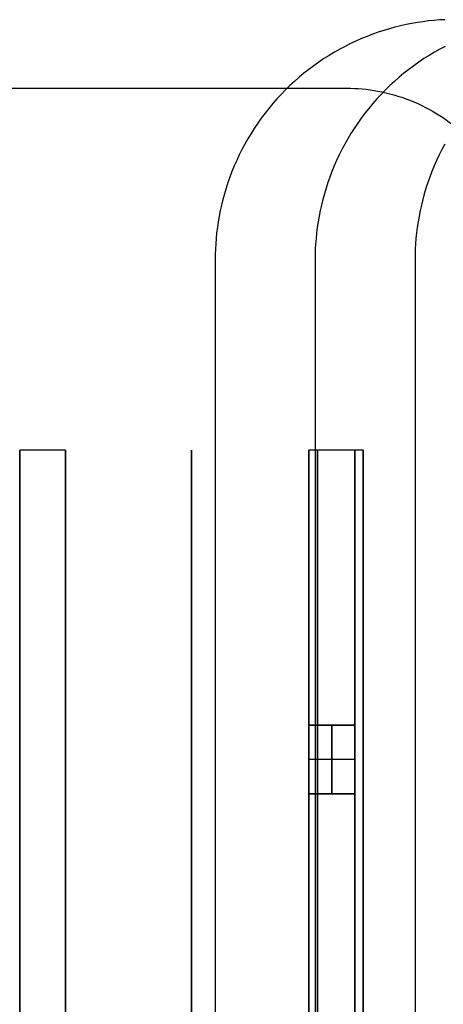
# Model space of a CAD drawing. Header units: millimetres. Extents: x 154 to 631, y -21 to 485.
# Tile 17 of 29: x 162 to 180, y 442 to 485. Entities that reach past the tile are written whole.
import ezdxf

# ---------------------------------------------------------------- set-up
doc = ezdxf.new("R2010")
doc.units = ezdxf.units.MM
doc.header["$MEASUREMENT"] = 0
doc.layers.add('Predefinito', color=5, linetype='Continuous')

# ---------------------------------------------------------------- blocks, each defined once
blk = doc.blocks.new('(#4357) (#777) Part3')
at = {"layer": 'Predefinito'}
for points in [[(-235, 10), (235, 10)], [(235, 10), (-235, 10)], [(210, 10), (220, 10)], [(220, 10), (223, 10)], [(223, 10), (220, 10)], [(220, 10), (220, 8)], [(220, 10), (220, 8)], [(220, 8), (220, 10)], [(221.5, 8), (221.5, 10)], [(221.5, 8), (221.5, 10)], [(223, 10), (223, 8)], [(223, 8), (223, 10)], [(223, 10), (235, 10)], [(223, 10), (223, 8)], [(235, 8), (235, 10)], [(220, 9), (223, 9)], [(223, 9), (220, 9)], [(235, 8), (-235, 8)], [(-235, 8), (235, 8)], [(210, 8), (220, 8)], [(220, 8), (223, 8)], [(223, 8), (220, 8)], [(223, 8), (235, 8)]]:
    blk.add_lwpolyline(points, dxfattribs=at)
at = {"layer": 'Predefinito', "extrusion": (1, 0, 0)}
for points in [[(10, 8), (10, -8)], [(10, -8), (10, 8)], [(10, 10), (10, -10)], [(0, -20), (0.222, -19.998), (0.446, -19.99), (0.671, -19.977), (0.899, -19.96), (1.127, -19.936), (1.357, -19.908), (1.588, -19.873), (1.82, -19.833), (2.052, -19.787), (2.285, -19.735), (2.518, -19.678), (2.752, -19.614), (2.985, -19.544), (3.217, -19.468), (3.45, -19.386), (3.681, -19.298), (3.911, -19.203), (4.14, -19.103), (4.367, -18.996), (4.593, -18.883), (4.816, -18.764), (5.038, -18.638), (5.256, -18.507), (5.472, -18.37), (5.685, -18.227), (5.895, -18.078), (6.101, -17.924), (6.303, -17.764), (6.501, -17.598), (6.696, -17.427), (6.886, -17.252), (7.071, -17.071), (7.252, -16.886), (7.427, -16.696), (7.598, -16.501), (7.764, -16.303), (7.924, -16.101), (8.078, -15.895), (8.227, -15.685), (8.37, -15.472), (8.507, -15.256), (8.638, -15.038), (8.764, -14.816), (8.883, -14.593), (8.996, -14.367), (9.103, -14.14), (9.203, -13.911), (9.298, -13.681), (9.386, -13.45), (9.468, -13.217), (9.544, -12.985), (9.614, -12.752), (9.678, -12.518), (9.735, -12.285), (9.787, -12.052), (9.833, -11.82), (9.873, -11.588), (9.908, -11.357), (9.936, -11.127), (9.96, -10.899), (9.977, -10.671), (9.99, -10.446), (9.998, -10.222), (10, -10)], [(10, 10), (9.998, 10.222), (9.99, 10.446), (9.977, 10.671), (9.96, 10.899), (9.936, 11.127), (9.908, 11.357), (9.873, 11.588), (9.833, 11.82), (9.787, 12.052), (9.735, 12.285), (9.678, 12.518), (9.614, 12.752), (9.544, 12.985), (9.468, 13.217), (9.386, 13.45), (9.298, 13.681), (9.203, 13.911), (9.103, 14.14), (8.996, 14.367), (8.883, 14.593), (8.764, 14.816), (8.638, 15.038), (8.507, 15.256), (8.37, 15.472), (8.227, 15.685), (8.078, 15.895), (7.924, 16.101), (7.764, 16.303), (7.598, 16.501), (7.427, 16.696), (7.252, 16.886), (7.071, 17.071), (6.886, 17.252), (6.696, 17.427), (6.501, 17.598), (6.303, 17.764), (6.101, 17.924), (5.895, 18.078), (5.685, 18.227), (5.472, 18.37), (5.256, 18.507), (5.038, 18.638), (4.816, 18.764), (4.593, 18.883), (4.367, 18.996), (4.14, 19.103), (3.911, 19.203), (3.681, 19.298), (3.45, 19.386), (3.217, 19.468), (2.985, 19.544), (2.752, 19.614), (2.518, 19.678), (2.285, 19.735), (2.052, 19.787), (1.82, 19.833), (1.588, 19.873), (1.357, 19.908), (1.127, 19.936), (0.899, 19.96), (0.671, 19.977), (0.446, 19.99), (0.222, 19.998), (0, 20)], [(9, -8), (9, 8)], [(9, -8), (9, 8)], [(8, -8), (8, 8)], [(8, 8), (8, -8)], [(8, -10), (8, 10)], [(0, 18), (0.178, 17.998), (0.357, 17.992), (0.537, 17.982), (0.719, 17.968), (0.902, 17.949), (1.086, 17.926), (1.27, 17.899), (1.456, 17.866), (1.642, 17.83), (1.828, 17.788), (2.015, 17.742), (2.201, 17.691), (2.388, 17.635), (2.574, 17.575), (2.76, 17.509), (2.945, 17.438), (3.129, 17.363), (3.312, 17.282), (3.494, 17.197), (3.674, 17.106), (3.853, 17.011), (4.03, 16.911), (4.205, 16.806), (4.378, 16.696), (4.548, 16.582), (4.716, 16.462), (4.88, 16.339), (5.042, 16.211), (5.201, 16.078), (5.357, 15.942), (5.509, 15.801), (5.657, 15.657), (5.801, 15.509), (5.942, 15.357), (6.078, 15.201), (6.211, 15.042), (6.339, 14.88), (6.462, 14.716), (6.582, 14.548), (6.696, 14.378), (6.806, 14.205), (6.911, 14.03), (7.011, 13.853), (7.106, 13.674), (7.197, 13.494), (7.282, 13.312), (7.363, 13.129), (7.438, 12.945), (7.509, 12.76), (7.575, 12.574), (7.635, 12.388), (7.691, 12.201), (7.742, 12.015), (7.788, 11.828), (7.83, 11.642), (7.866, 11.456), (7.899, 11.27), (7.926, 11.086), (7.949, 10.902), (7.968, 10.719), (7.982, 10.537), (7.992, 10.357), (7.998, 10.178), (8, 10)], [(8, -10), (7.998, -10.178), (7.992, -10.357), (7.982, -10.537), (7.968, -10.719), (7.949, -10.902), (7.926, -11.086), (7.899, -11.27), (7.866, -11.456), (7.83, -11.642), (7.788, -11.828), (7.742, -12.015), (7.691, -12.201), (7.635, -12.388), (7.575, -12.574), (7.509, -12.76), (7.438, -12.945), (7.363, -13.129), (7.282, -13.312), (7.197, -13.494), (7.106, -13.674), (7.011, -13.853), (6.911, -14.03), (6.806, -14.205), (6.696, -14.378), (6.582, -14.548), (6.462, -14.716), (6.339, -14.88), (6.211, -15.042), (6.078, -15.201), (5.942, -15.357), (5.801, -15.509), (5.657, -15.657), (5.509, -15.801), (5.357, -15.942), (5.201, -16.078), (5.042, -16.211), (4.88, -16.339), (4.716, -16.462), (4.548, -16.582), (4.378, -16.696), (4.205, -16.806), (4.03, -16.911), (3.853, -17.011), (3.674, -17.106), (3.494, -17.197), (3.312, -17.282), (3.129, -17.363), (2.945, -17.438), (2.76, -17.509), (2.574, -17.575), (2.388, -17.635), (2.201, -17.691), (2.015, -17.742), (1.828, -17.788), (1.642, -17.83), (1.456, -17.866), (1.27, -17.899), (1.086, -17.926), (0.902, -17.949), (0.719, -17.968), (0.537, -17.982), (0.357, -17.992), (0.178, -17.998), (0, -18)]]:
    blk.add_lwpolyline(points, dxfattribs=at)
blk = doc.blocks.new('(#4363) (#2278) Part4')
at = {"layer": 'Predefinito'}
for points in [[(235, 7.5), (-235, 7.5)], [(-235, 7.5), (235, 7.5)], [(-235, 7.5), (235, 7.5)], [(235, 5.5), (235, 7.5)], [(235, 5.5), (-235, 5.5)], [(-235, 5.5), (235, 5.5)], [(-235, 5.5), (235, 5.5)], [(-235, 0), (235, 0)], [(235, 0), (-235, 0)], [(235, 0), (-235, 0)], [(-235, 0), (235, 0)], [(-235, -5.5), (235, -5.5)], [(235, -5.5), (-235, -5.5)], [(-235, -5.5), (235, -5.5)], [(235, -7.5), (235, -5.5)], [(-235, -7.5), (235, -7.5)], [(235, -7.5), (-235, -7.5)], [(-235, -7.5), (235, -7.5)]]:
    blk.add_lwpolyline(points, dxfattribs=at)
at = {"layer": 'Predefinito', "extrusion": (1, 0, 0)}
for points in [[(7.5, 7.5), (7.5, -7.5)], [(0, -15), (0.166, -14.998), (0.334, -14.993), (0.504, -14.983), (0.674, -14.97), (0.845, -14.952), (1.018, -14.931), (1.191, -14.905), (1.365, -14.875), (1.539, -14.84), (1.714, -14.802), (1.889, -14.758), (2.064, -14.71), (2.239, -14.658), (2.413, -14.601), (2.587, -14.54), (2.761, -14.473), (2.933, -14.403), (3.105, -14.327), (3.276, -14.247), (3.445, -14.162), (3.612, -14.073), (3.778, -13.979), (3.942, -13.88), (4.104, -13.777), (4.264, -13.67), (4.421, -13.559), (4.575, -13.443), (4.727, -13.323), (4.876, -13.199), (5.022, -13.071), (5.164, -12.939), (5.303, -12.803), (5.439, -12.664), (5.571, -12.522), (5.699, -12.376), (5.823, -12.227), (5.943, -12.075), (6.059, -11.921), (6.17, -11.764), (6.277, -11.604), (6.38, -11.442), (6.479, -11.278), (6.573, -11.112), (6.662, -10.945), (6.747, -10.776), (6.827, -10.605), (6.903, -10.433), (6.973, -10.261), (7.04, -10.087), (7.101, -9.913), (7.158, -9.739), (7.21, -9.564), (7.258, -9.389), (7.302, -9.214), (7.34, -9.039), (7.375, -8.865), (7.405, -8.691), (7.431, -8.518), (7.452, -8.345), (7.47, -8.174), (7.483, -8.004), (7.493, -7.834), (7.498, -7.666), (7.5, -7.5)], [(7.5, 7.5), (7.498, 7.666), (7.493, 7.834), (7.483, 8.004), (7.47, 8.174), (7.452, 8.345), (7.431, 8.518), (7.405, 8.691), (7.375, 8.865), (7.34, 9.039), (7.302, 9.214), (7.258, 9.389), (7.21, 9.564), (7.158, 9.739), (7.101, 9.913), (7.04, 10.087), (6.973, 10.261), (6.903, 10.433), (6.827, 10.605), (6.747, 10.776), (6.662, 10.945), (6.573, 11.112), (6.479, 11.278), (6.38, 11.442), (6.277, 11.604), (6.17, 11.764), (6.059, 11.921), (5.943, 12.075), (5.823, 12.227), (5.699, 12.376), (5.571, 12.522), (5.439, 12.664), (5.303, 12.803), (5.164, 12.939), (5.022, 13.071), (4.876, 13.199), (4.727, 13.323), (4.575, 13.443), (4.421, 13.559), (4.264, 13.67), (4.104, 13.777), (3.942, 13.88), (3.778, 13.979), (3.612, 14.073), (3.445, 14.162), (3.276, 14.247), (3.105, 14.327), (2.933, 14.403), (2.761, 14.473), (2.587, 14.54), (2.413, 14.601), (2.239, 14.658), (2.064, 14.71), (1.889, 14.758), (1.714, 14.802), (1.539, 14.84), (1.365, 14.875), (1.191, 14.905), (1.018, 14.931), (0.845, 14.952), (0.674, 14.97), (0.504, 14.983), (0.334, 14.993), (0.166, 14.998), (0, 15)], [(0, 13), (0.122, 12.999), (0.245, 12.995), (0.369, 12.988), (0.494, 12.978), (0.62, 12.965), (0.746, 12.949), (0.873, 12.93), (1.001, 12.908), (1.129, 12.883), (1.257, 12.854), (1.385, 12.823), (1.513, 12.788), (1.642, 12.749), (1.77, 12.708), (1.897, 12.662), (2.025, 12.614), (2.151, 12.562), (2.277, 12.507), (2.402, 12.448), (2.526, 12.386), (2.649, 12.32), (2.771, 12.251), (2.891, 12.179), (3.01, 12.103), (3.127, 12.025), (3.242, 11.943), (3.355, 11.858), (3.467, 11.77), (3.576, 11.679), (3.683, 11.585), (3.787, 11.488), (3.889, 11.389), (3.988, 11.287), (4.085, 11.183), (4.179, 11.076), (4.27, 10.967), (4.358, 10.855), (4.443, 10.742), (4.525, 10.627), (4.603, 10.51), (4.679, 10.391), (4.751, 10.271), (4.82, 10.149), (4.886, 10.026), (4.948, 9.902), (5.007, 9.777), (5.062, 9.651), (5.114, 9.525), (5.162, 9.397), (5.208, 9.27), (5.249, 9.142), (5.288, 9.013), (5.323, 8.885), (5.354, 8.757), (5.383, 8.629), (5.408, 8.501), (5.43, 8.373), (5.449, 8.246), (5.465, 8.12), (5.478, 7.994), (5.488, 7.869), (5.495, 7.745), (5.499, 7.622), (5.5, 7.5)], [(5.5, 7.5), (5.5, -7.5)], [(5.5, -7.5), (5.499, -7.622), (5.495, -7.745), (5.488, -7.869), (5.478, -7.994), (5.465, -8.12), (5.449, -8.246), (5.43, -8.373), (5.408, -8.501), (5.383, -8.629), (5.354, -8.757), (5.323, -8.885), (5.288, -9.013), (5.249, -9.142), (5.208, -9.27), (5.162, -9.397), (5.114, -9.525), (5.062, -9.651), (5.007, -9.777), (4.948, -9.902), (4.886, -10.026), (4.82, -10.149), (4.751, -10.271), (4.679, -10.391), (4.603, -10.51), (4.525, -10.627), (4.443, -10.742), (4.358, -10.855), (4.27, -10.967), (4.179, -11.076), (4.085, -11.183), (3.988, -11.287), (3.889, -11.389), (3.787, -11.488), (3.683, -11.585), (3.576, -11.679), (3.467, -11.77), (3.355, -11.858), (3.242, -11.943), (3.127, -12.025), (3.01, -12.103), (2.891, -12.179), (2.771, -12.251), (2.649, -12.32), (2.526, -12.386), (2.402, -12.448), (2.277, -12.507), (2.151, -12.562), (2.025, -12.614), (1.897, -12.662), (1.77, -12.708), (1.642, -12.749), (1.513, -12.788), (1.385, -12.823), (1.257, -12.854), (1.129, -12.883), (1.001, -12.908), (0.873, -12.93), (0.746, -12.949), (0.62, -12.965), (0.494, -12.978), (0.369, -12.988), (0.245, -12.995), (0.122, -12.999), (0, -13)], [(0, 15), (-0.166, 14.998), (-0.334, 14.993), (-0.504, 14.983), (-0.674, 14.97), (-0.845, 14.952), (-1.018, 14.931), (-1.191, 14.905), (-1.365, 14.875), (-1.539, 14.84), (-1.714, 14.802), (-1.889, 14.758), (-2.064, 14.71), (-2.239, 14.658), (-2.413, 14.601), (-2.587, 14.54), (-2.761, 14.473), (-2.933, 14.403), (-3.105, 14.327), (-3.276, 14.247), (-3.445, 14.162), (-3.612, 14.073), (-3.778, 13.979), (-3.942, 13.88), (-4.104, 13.777), (-4.264, 13.67), (-4.421, 13.559), (-4.575, 13.443), (-4.727, 13.323), (-4.876, 13.199), (-5.022, 13.071), (-5.164, 12.939), (-5.303, 12.803), (-5.439, 12.664), (-5.571, 12.522), (-5.699, 12.376), (-5.823, 12.227), (-5.943, 12.075), (-6.059, 11.921), (-6.17, 11.764), (-6.277, 11.604), (-6.38, 11.442), (-6.479, 11.278), (-6.573, 11.112), (-6.662, 10.945), (-6.747, 10.776), (-6.827, 10.605), (-6.903, 10.433), (-6.973, 10.261), (-7.04, 10.087), (-7.101, 9.913), (-7.158, 9.739), (-7.21, 9.564), (-7.258, 9.389), (-7.302, 9.214), (-7.34, 9.039), (-7.375, 8.865), (-7.405, 8.691), (-7.431, 8.518), (-7.452, 8.345), (-7.47, 8.174), (-7.483, 8.004), (-7.493, 7.834), (-7.498, 7.666), (-7.5, 7.5)], [(-5.5, 7.5), (-5.499, 7.622), (-5.495, 7.745), (-5.488, 7.869), (-5.478, 7.994), (-5.465, 8.12), (-5.449, 8.246), (-5.43, 8.373), (-5.408, 8.501), (-5.383, 8.629), (-5.354, 8.757), (-5.323, 8.885), (-5.288, 9.013), (-5.249, 9.142), (-5.208, 9.27), (-5.162, 9.397), (-5.114, 9.525), (-5.062, 9.651), (-5.007, 9.777), (-4.948, 9.902), (-4.886, 10.026), (-4.82, 10.149), (-4.751, 10.271), (-4.679, 10.391), (-4.603, 10.51), (-4.525, 10.627), (-4.443, 10.742), (-4.358, 10.855), (-4.27, 10.967), (-4.179, 11.076), (-4.085, 11.183), (-3.988, 11.287), (-3.889, 11.389), (-3.787, 11.488), (-3.683, 11.585), (-3.576, 11.679), (-3.467, 11.77), (-3.355, 11.858), (-3.242, 11.943), (-3.127, 12.025), (-3.01, 12.103), (-2.891, 12.179), (-2.771, 12.251), (-2.649, 12.32), (-2.526, 12.386), (-2.402, 12.448), (-2.277, 12.507), (-2.151, 12.562), (-2.025, 12.614), (-1.897, 12.662), (-1.77, 12.708), (-1.642, 12.749), (-1.513, 12.788), (-1.385, 12.823), (-1.257, 12.854), (-1.129, 12.883), (-1.001, 12.908), (-0.873, 12.93), (-0.746, 12.949), (-0.62, 12.965), (-0.494, 12.978), (-0.369, 12.988), (-0.245, 12.995), (-0.122, 12.999), (0, 13)], [(-7.5, -7.5), (-7.498, -7.666), (-7.493, -7.834), (-7.483, -8.004), (-7.47, -8.174), (-7.452, -8.345), (-7.431, -8.518), (-7.405, -8.691), (-7.375, -8.865), (-7.34, -9.039), (-7.302, -9.214), (-7.258, -9.389), (-7.21, -9.564), (-7.158, -9.739), (-7.101, -9.913), (-7.04, -10.087), (-6.973, -10.261), (-6.903, -10.433), (-6.827, -10.605), (-6.747, -10.776), (-6.662, -10.945), (-6.573, -11.112), (-6.479, -11.278), (-6.38, -11.442), (-6.277, -11.604), (-6.17, -11.764), (-6.059, -11.921), (-5.943, -12.075), (-5.823, -12.227), (-5.699, -12.376), (-5.571, -12.522), (-5.439, -12.664), (-5.303, -12.803), (-5.164, -12.939), (-5.022, -13.071), (-4.876, -13.199), (-4.727, -13.323), (-4.575, -13.443), (-4.421, -13.559), (-4.264, -13.67), (-4.104, -13.777), (-3.942, -13.88), (-3.778, -13.979), (-3.612, -14.073), (-3.445, -14.162), (-3.276, -14.247), (-3.105, -14.327), (-2.933, -14.403), (-2.761, -14.473), (-2.587, -14.54), (-2.413, -14.601), (-2.239, -14.658), (-2.064, -14.71), (-1.889, -14.758), (-1.714, -14.802), (-1.539, -14.84), (-1.365, -14.875), (-1.191, -14.905), (-1.018, -14.931), (-0.845, -14.952), (-0.674, -14.97), (-0.504, -14.983), (-0.334, -14.993), (-0.166, -14.998), (0, -15)], [(0, -13), (-0.122, -12.999), (-0.245, -12.995), (-0.369, -12.988), (-0.494, -12.978), (-0.62, -12.965), (-0.746, -12.949), (-0.873, -12.93), (-1.001, -12.908), (-1.129, -12.883), (-1.257, -12.854), (-1.385, -12.823), (-1.513, -12.788), (-1.642, -12.749), (-1.77, -12.708), (-1.897, -12.662), (-2.025, -12.614), (-2.151, -12.562), (-2.277, -12.507), (-2.402, -12.448), (-2.526, -12.386), (-2.649, -12.32), (-2.771, -12.251), (-2.891, -12.179), (-3.01, -12.103), (-3.127, -12.025), (-3.242, -11.943), (-3.355, -11.858), (-3.467, -11.77), (-3.576, -11.679), (-3.683, -11.585), (-3.787, -11.488), (-3.889, -11.389), (-3.988, -11.287), (-4.085, -11.183), (-4.179, -11.076), (-4.27, -10.967), (-4.358, -10.855), (-4.443, -10.742), (-4.525, -10.627), (-4.603, -10.51), (-4.679, -10.391), (-4.751, -10.271), (-4.82, -10.149), (-4.886, -10.026), (-4.948, -9.902), (-5.007, -9.777), (-5.062, -9.651), (-5.114, -9.525), (-5.162, -9.397), (-5.208, -9.27), (-5.249, -9.142), (-5.288, -9.013), (-5.323, -8.885), (-5.354, -8.757), (-5.383, -8.629), (-5.408, -8.501), (-5.43, -8.373), (-5.449, -8.246), (-5.465, -8.12), (-5.478, -7.994), (-5.488, -7.869), (-5.495, -7.745), (-5.499, -7.622), (-5.5, -7.5)], [(0, -15), (0, -13)], [(0, 13), (0, 15)], [(-5.5, -7.5), (-5.5, 7.5)], [(-7.5, -7.5), (-7.5, 7.5)]]:
    blk.add_lwpolyline(points, dxfattribs=at)
blk = doc.blocks.new('(#4356) (#4272) Assem1')
at = {"layer": 'Predefinito', "extrusion": (0, 1, 2.88998e-16), "rotation": -90}
blk.add_blockref('(#4357) (#777) Part3', (-184.62, 0, 455), dxfattribs=at)
at = {"layer": 'Predefinito', "extrusion": (0, 1, 0), "rotation": -90}
blk.add_blockref('(#4363) (#2278) Part4', (-169.493, 0, 18), dxfattribs=at)
blk = doc.blocks.new('(#4355) Document')
at = {"layer": 'Predefinito', "extrusion": (0.034899, 0, 0.999391)}
for points in [[(-10.694, -153.878), (474.473, -153.88), (474.641, -153.885), (474.81, -153.895), (474.98, -153.908), (475.152, -153.926), (475.324, -153.947), (475.497, -153.973), (475.671, -154.003), (475.846, -154.038), (476.02, -154.076), (476.195, -154.12), (476.37, -154.168), (476.545, -154.22), (476.72, -154.277), (476.894, -154.338), (477.067, -154.405), (477.24, -154.475), (477.412, -154.551), (477.582, -154.631), (477.751, -154.716), (477.919, -154.805), (478.085, -154.899), (478.249, -154.998), (478.411, -155.101), (478.57, -155.208), (478.727, -155.319), (478.882, -155.435), (479.034, -155.555), (479.183, -155.679), (479.328, -155.807), (479.471, -155.939), (479.61, -156.075), (479.745, -156.214), (479.877, -156.356), (480.005, -156.502), (480.129, -156.651), (480.249, -156.803), (480.365, -156.957), (480.477, -157.114), (480.584, -157.274), (480.687, -157.436), (480.785, -157.6), (480.879, -157.766), (480.969, -157.933), (481.053, -158.102), (481.134, -158.273), (481.209, -158.445), (481.28, -158.617), (481.346, -158.791), (481.408, -158.965), (481.465, -159.139), (481.517, -159.314), (481.565, -159.489), (481.608, -159.664), (481.647, -159.839), (481.681, -160.013), (481.711, -160.187), (481.737, -160.36), (481.759, -160.533), (481.776, -160.704), (481.79, -160.874), (481.799, -161.044), (481.805, -161.212), (481.806, -176.378), (481.805, -176.544), (481.799, -176.712), (481.79, -176.882), (481.776, -177.052), (481.759, -177.223), (481.737, -177.396), (481.711, -177.569), (481.681, -177.743), (481.647, -177.917), (481.608, -178.092), (481.565, -178.267), (481.517, -178.442), (481.465, -178.617), (481.408, -178.791), (481.346, -178.965), (481.28, -179.139), (481.209, -179.311), (481.134, -179.483), (481.053, -179.654), (480.969, -179.823), (480.879, -179.99), (480.785, -180.156), (480.687, -180.32), (480.584, -180.482), (480.477, -180.642), (480.365, -180.799), (480.249, -180.953), (480.129, -181.105), (480.005, -181.254), (479.877, -181.4), (479.745, -181.542), (479.61, -181.681), (479.471, -181.817), (479.328, -181.949), (479.183, -182.077), (479.034, -182.201), (478.882, -182.321), (478.727, -182.437), (478.57, -182.548), (478.411, -182.655), (478.249, -182.758), (478.085, -182.857), (477.919, -182.951), (477.751, -183.04), (477.582, -183.125), (477.412, -183.205), (477.24, -183.281), (477.067, -183.351), (476.894, -183.418), (476.72, -183.479), (476.545, -183.536), (476.37, -183.589), (476.195, -183.636), (476.02, -183.68), (475.846, -183.718), (475.671, -183.753), (475.497, -183.783), (475.324, -183.809), (475.152, -183.83), (474.98, -183.848), (474.81, -183.861), (474.641, -183.871), (474.473, -183.876), (474.306, -183.878)], [(-10.694, -153.878), (474.473, -153.88), (474.641, -153.885), (474.81, -153.895), (474.98, -153.908), (475.152, -153.926), (475.324, -153.947), (475.497, -153.973), (475.671, -154.003), (475.846, -154.038), (476.02, -154.076), (476.195, -154.12), (476.37, -154.168), (476.545, -154.22), (476.72, -154.277), (476.894, -154.338), (477.067, -154.405), (477.24, -154.475), (477.412, -154.551), (477.582, -154.631), (477.751, -154.716), (477.919, -154.805), (478.085, -154.899), (478.249, -154.998), (478.411, -155.101), (478.57, -155.208), (478.727, -155.319), (478.882, -155.435), (479.034, -155.555), (479.183, -155.679), (479.328, -155.807), (479.471, -155.939), (479.61, -156.075), (479.745, -156.214), (479.877, -156.356), (480.005, -156.502), (480.129, -156.651), (480.249, -156.803), (480.365, -156.957), (480.477, -157.114), (480.584, -157.274), (480.687, -157.436), (480.785, -157.6), (480.879, -157.766), (480.969, -157.933), (481.053, -158.102), (481.134, -158.273), (481.209, -158.445), (481.28, -158.617), (481.346, -158.791), (481.408, -158.965), (481.465, -159.139), (481.517, -159.314), (481.565, -159.489), (481.608, -159.664), (481.647, -159.839), (481.681, -160.013), (481.711, -160.187), (481.737, -160.36), (481.759, -160.533), (481.776, -160.704), (481.79, -160.874), (481.799, -161.044), (481.805, -161.212), (481.806, -176.378), (481.805, -176.544), (481.799, -176.712), (481.79, -176.882), (481.776, -177.052), (481.759, -177.223), (481.737, -177.396), (481.711, -177.569), (481.681, -177.743), (481.647, -177.917), (481.608, -178.092), (481.565, -178.267), (481.517, -178.442), (481.465, -178.617), (481.408, -178.791), (481.346, -178.965), (481.28, -179.139), (481.209, -179.311), (481.134, -179.483), (481.053, -179.654), (480.969, -179.823), (480.879, -179.99), (480.785, -180.156), (480.687, -180.32), (480.584, -180.482), (480.477, -180.642), (480.365, -180.799), (480.249, -180.953), (480.129, -181.105), (480.005, -181.254), (479.877, -181.4), (479.745, -181.542), (479.61, -181.681), (479.471, -181.817), (479.328, -181.949), (479.183, -182.077), (479.034, -182.201), (478.882, -182.321), (478.727, -182.437), (478.57, -182.548), (478.411, -182.655), (478.249, -182.758), (478.085, -182.857), (477.919, -182.951), (477.751, -183.04), (477.582, -183.125), (477.412, -183.205), (477.24, -183.281), (477.067, -183.351), (476.894, -183.418), (476.72, -183.479), (476.545, -183.536), (476.37, -183.589), (476.195, -183.636), (476.02, -183.68), (475.846, -183.718), (475.671, -183.753), (475.497, -183.783), (475.324, -183.809), (475.152, -183.83), (474.98, -183.848), (474.81, -183.861), (474.641, -183.871), (474.473, -183.876), (474.306, -183.878)], [(474.306, -183.878), (-10.86, -183.876), (-11.028, -183.871), (-11.197, -183.861), (-11.367, -183.848), (-11.539, -183.83), (-11.711, -183.809), (-11.884, -183.783), (-12.058, -183.753), (-12.233, -183.718), (-12.407, -183.68), (-12.582, -183.636), (-12.757, -183.589), (-12.932, -183.536), (-13.107, -183.479), (-13.281, -183.418), (-13.454, -183.351), (-13.627, -183.281), (-13.799, -183.205), (-13.969, -183.125), (-14.138, -183.04), (-14.306, -182.951), (-14.472, -182.857), (-14.636, -182.758), (-14.798, -182.655), (-14.957, -182.548), (-15.114, -182.437), (-15.269, -182.321), (-15.421, -182.201), (-15.57, -182.077), (-15.715, -181.949), (-15.858, -181.817), (-15.997, -181.681), (-16.132, -181.542), (-16.264, -181.4), (-16.392, -181.254), (-16.516, -181.105), (-16.636, -180.953), (-16.752, -180.799), (-16.864, -180.642), (-16.971, -180.482), (-17.074, -180.32), (-17.172, -180.156), (-17.266, -179.99), (-17.356, -179.823), (-17.44, -179.654), (-17.521, -179.483), (-17.596, -179.311), (-17.667, -179.139), (-17.733, -178.965), (-17.795, -178.791), (-17.852, -178.617), (-17.904, -178.442), (-17.952, -178.267), (-17.995, -178.092), (-18.034, -177.917), (-18.068, -177.743), (-18.098, -177.569), (-18.124, -177.396), (-18.146, -177.223), (-18.163, -177.052), (-18.177, -176.882), (-18.186, -176.712), (-18.192, -176.544), (-18.194, -161.378), (-18.192, -161.212), (-18.186, -161.044), (-18.177, -160.874), (-18.163, -160.704), (-18.146, -160.533), (-18.124, -160.36), (-18.098, -160.187), (-18.068, -160.013), (-18.034, -159.839), (-17.995, -159.664), (-17.952, -159.489), (-17.904, -159.314), (-17.852, -159.139), (-17.795, -158.965), (-17.733, -158.791), (-17.667, -158.617), (-17.596, -158.445), (-17.521, -158.273), (-17.44, -158.102), (-17.356, -157.933), (-17.266, -157.766), (-17.172, -157.6), (-17.074, -157.436), (-16.971, -157.274), (-16.864, -157.114), (-16.752, -156.957), (-16.636, -156.803), (-16.516, -156.651), (-16.392, -156.502), (-16.264, -156.356), (-16.132, -156.214), (-15.997, -156.075), (-15.858, -155.939), (-15.715, -155.807), (-15.57, -155.679), (-15.421, -155.555), (-15.269, -155.435), (-15.114, -155.319), (-14.957, -155.208), (-14.798, -155.101), (-14.636, -154.998), (-14.472, -154.899), (-14.306, -154.805), (-14.138, -154.716), (-13.969, -154.631), (-13.799, -154.551), (-13.627, -154.475), (-13.454, -154.405), (-13.281, -154.338), (-13.107, -154.277), (-12.932, -154.22), (-12.757, -154.168), (-12.582, -154.12), (-12.407, -154.076), (-12.233, -154.038), (-12.058, -154.003), (-11.884, -153.973), (-11.711, -153.947), (-11.539, -153.926), (-11.367, -153.908), (-11.197, -153.895), (-11.028, -153.885), (-10.86, -153.88), (-10.694, -153.878)], [(474.306, -183.878), (-10.86, -183.876), (-11.028, -183.871), (-11.197, -183.861), (-11.367, -183.848), (-11.539, -183.83), (-11.711, -183.809), (-11.884, -183.783), (-12.058, -183.753), (-12.233, -183.718), (-12.407, -183.68), (-12.582, -183.636), (-12.757, -183.589), (-12.932, -183.536), (-13.107, -183.479), (-13.281, -183.418), (-13.454, -183.351), (-13.627, -183.281), (-13.799, -183.205), (-13.969, -183.125), (-14.138, -183.04), (-14.306, -182.951), (-14.472, -182.857), (-14.636, -182.758), (-14.798, -182.655), (-14.957, -182.548), (-15.114, -182.437), (-15.269, -182.321), (-15.421, -182.201), (-15.57, -182.077), (-15.715, -181.949), (-15.858, -181.817), (-15.997, -181.681), (-16.132, -181.542), (-16.264, -181.4), (-16.392, -181.254), (-16.516, -181.105), (-16.636, -180.953), (-16.752, -180.799), (-16.864, -180.642), (-16.971, -180.482), (-17.074, -180.32), (-17.172, -180.156), (-17.266, -179.99), (-17.356, -179.823), (-17.44, -179.654), (-17.521, -179.483), (-17.596, -179.311), (-17.667, -179.139), (-17.733, -178.965), (-17.795, -178.791), (-17.852, -178.617), (-17.904, -178.442), (-17.952, -178.267), (-17.995, -178.092), (-18.034, -177.917), (-18.068, -177.743), (-18.098, -177.569), (-18.124, -177.396), (-18.146, -177.223), (-18.163, -177.052), (-18.177, -176.882), (-18.186, -176.712), (-18.192, -176.544), (-18.194, -161.378), (-18.192, -161.212), (-18.186, -161.044), (-18.177, -160.874), (-18.163, -160.704), (-18.146, -160.533), (-18.124, -160.36), (-18.098, -160.187), (-18.068, -160.013), (-18.034, -159.839), (-17.995, -159.664), (-17.952, -159.489), (-17.904, -159.314), (-17.852, -159.139), (-17.795, -158.965), (-17.733, -158.791), (-17.667, -158.617), (-17.596, -158.445), (-17.521, -158.273), (-17.44, -158.102), (-17.356, -157.933), (-17.266, -157.766), (-17.172, -157.6), (-17.074, -157.436), (-16.971, -157.274), (-16.864, -157.114), (-16.752, -156.957), (-16.636, -156.803), (-16.516, -156.651), (-16.392, -156.502), (-16.264, -156.356), (-16.132, -156.214), (-15.997, -156.075), (-15.858, -155.939), (-15.715, -155.807), (-15.57, -155.679), (-15.421, -155.555), (-15.269, -155.435), (-15.114, -155.319), (-14.957, -155.208), (-14.798, -155.101), (-14.636, -154.998), (-14.472, -154.899), (-14.306, -154.805), (-14.138, -154.716), (-13.969, -154.631), (-13.799, -154.551), (-13.627, -154.475), (-13.454, -154.405), (-13.281, -154.338), (-13.107, -154.277), (-12.932, -154.22), (-12.757, -154.168), (-12.582, -154.12), (-12.407, -154.076), (-12.233, -154.038), (-12.058, -154.003), (-11.884, -153.973), (-11.711, -153.947), (-11.539, -153.926), (-11.367, -153.908), (-11.197, -153.895), (-11.028, -153.885), (-10.86, -153.88), (-10.694, -153.878)], [(-10.694, -150.878), (-10.927, -150.881), (-11.162, -150.888), (-11.399, -150.902), (-11.637, -150.92), (-11.877, -150.945), (-12.118, -150.975), (-12.361, -151.011), (-12.604, -151.053), (-12.848, -151.101), (-13.093, -151.156), (-13.338, -151.216), (-13.583, -151.283), (-13.828, -151.357), (-14.072, -151.436), (-14.316, -151.523), (-14.559, -151.615), (-14.8, -151.714), (-15.041, -151.82), (-15.279, -151.932), (-15.516, -152.051), (-15.751, -152.176), (-15.983, -152.308), (-16.213, -152.446), (-16.439, -152.59), (-16.663, -152.74), (-16.883, -152.896), (-17.099, -153.058), (-17.312, -153.226), (-17.52, -153.4), (-17.724, -153.579), (-17.924, -153.764), (-18.118, -153.953), (-18.308, -154.148), (-18.492, -154.348), (-18.672, -154.552), (-18.845, -154.76), (-19.013, -154.972), (-19.175, -155.189), (-19.332, -155.409), (-19.482, -155.632), (-19.626, -155.859), (-19.764, -156.089), (-19.895, -156.321), (-20.021, -156.555), (-20.139, -156.792), (-20.251, -157.031), (-20.357, -157.271), (-20.456, -157.513), (-20.549, -157.756), (-20.635, -158), (-20.715, -158.244), (-20.788, -158.489), (-20.855, -158.734), (-20.916, -158.979), (-20.97, -159.223), (-21.018, -159.467), (-21.06, -159.711), (-21.096, -159.953), (-21.127, -160.195), (-21.151, -160.435), (-21.17, -160.673), (-21.183, -160.91), (-21.191, -161.145), (-21.194, -176.378), (-21.191, -176.611), (-21.183, -176.846), (-21.17, -177.083), (-21.151, -177.321), (-21.127, -177.562), (-21.096, -177.803), (-21.06, -178.045), (-21.018, -178.289), (-20.97, -178.533), (-20.916, -178.777), (-20.855, -179.022), (-20.788, -179.267), (-20.715, -179.512), (-20.635, -179.756), (-20.549, -180), (-20.456, -180.243), (-20.357, -180.485), (-20.251, -180.725), (-20.139, -180.964), (-20.021, -181.201), (-19.895, -181.435), (-19.764, -181.668), (-19.626, -181.897), (-19.482, -182.124), (-19.332, -182.347), (-19.175, -182.567), (-19.013, -182.784), (-18.845, -182.996), (-18.672, -183.205), (-18.492, -183.409), (-18.308, -183.608), (-18.118, -183.803), (-17.924, -183.992), (-17.724, -184.177), (-17.52, -184.356), (-17.312, -184.53), (-17.099, -184.698), (-16.883, -184.86), (-16.663, -185.016), (-16.439, -185.166), (-16.213, -185.311), (-15.983, -185.448), (-15.751, -185.58), (-15.516, -185.705), (-15.279, -185.824), (-15.041, -185.936), (-14.8, -186.042), (-14.559, -186.141), (-14.316, -186.233), (-14.072, -186.32), (-13.828, -186.399), (-13.583, -186.473), (-13.338, -186.54), (-13.093, -186.6), (-12.848, -186.655), (-12.604, -186.703), (-12.361, -186.745), (-12.118, -186.781), (-11.877, -186.811), (-11.637, -186.836), (-11.399, -186.854), (-11.162, -186.868), (-10.927, -186.875), (474.306, -186.878)]]:
    blk.add_lwpolyline(points, dxfattribs=at)
at = {"layer": 'Predefinito', "extrusion": (0, 1, 0)}
for points in [[(-179.251, 809.848), (-170.526, 560)], [(-182.249, 809.743), (-173.524, 559.895)]]:
    blk.add_lwpolyline(points, dxfattribs=at)
at = {"layer": 'Predefinito'}
for points in [[(180.551, 484.796, 559.65), (180.315, 484.783, 559.658), (180.076, 484.764, 559.666), (179.836, 484.74, 559.675), (179.595, 484.709, 559.683), (179.353, 484.673, 559.692), (179.11, 484.631, 559.7), (178.866, 484.583, 559.709), (178.621, 484.529, 559.717), (178.377, 484.468, 559.726), (178.132, 484.401, 559.734), (177.887, 484.328, 559.743), (177.643, 484.248, 559.751), (177.399, 484.162, 559.76), (177.157, 484.069, 559.768), (176.915, 483.97, 559.777), (176.675, 483.864, 559.785), (176.436, 483.752, 559.794), (176.2, 483.633, 559.802), (175.965, 483.508, 559.81), (175.733, 483.377, 559.818), (175.504, 483.239, 559.826), (175.277, 483.095, 559.834), (175.054, 482.945, 559.842), (174.834, 482.788, 559.85), (174.617, 482.626, 559.857), (174.405, 482.458, 559.865), (174.197, 482.284, 559.872), (173.993, 482.105, 559.879), (173.794, 481.921, 559.886), (173.599, 481.731, 559.893), (173.41, 481.536, 559.899), (173.225, 481.337, 559.906), (173.046, 481.133, 559.912), (172.872, 480.925, 559.918), (172.705, 480.712, 559.924), (172.542, 480.496, 559.93), (172.386, 480.276, 559.935), (172.236, 480.052, 559.94), (172.092, 479.826, 559.945), (171.954, 479.596, 559.95), (171.823, 479.364, 559.955), (171.698, 479.129, 559.959), (171.579, 478.892, 559.963), (171.467, 478.654, 559.967), (171.362, 478.413, 559.971), (171.262, 478.171, 559.974), (171.17, 477.929, 559.978), (171.084, 477.685, 559.981), (171.004, 477.44, 559.983), (170.931, 477.196, 559.986), (170.864, 476.951, 559.988), (170.803, 476.706, 559.99), (170.749, 476.461, 559.992), (170.701, 476.217, 559.994), (170.659, 475.974, 559.995), (170.623, 475.731, 559.997), (170.592, 475.49, 559.998), (170.568, 475.25, 559.999), (170.549, 475.011, 559.999), (170.536, 474.775, 560), (170.528, 474.54, 560), (170.526, -10.694, 560)], [(180.562, 483.633, 684.726), (180.328, 483.508, 684.734), (180.095, 483.377, 684.742), (179.866, 483.239, 684.75), (179.639, 483.095, 684.758), (179.416, 482.945, 684.766), (179.196, 482.788, 684.773), (178.98, 482.626, 684.781), (178.768, 482.458, 684.788), (178.559, 482.284, 684.796), (178.355, 482.105, 684.803), (178.156, 481.921, 684.81), (177.962, 481.731, 684.817), (177.772, 481.536, 684.823), (177.588, 481.337, 684.83), (177.408, 481.133, 684.836), (177.235, 480.925, 684.842), (177.067, 480.712, 684.848), (176.905, 480.496, 684.853), (176.749, 480.276, 684.859), (176.599, 480.052, 684.864), (176.455, 479.826, 684.869), (176.317, 479.596, 684.874), (176.185, 479.364, 684.879), (176.06, 479.129, 684.883), (175.942, 478.892, 684.887), (175.83, 478.654, 684.891), (175.724, 478.413, 684.895), (175.625, 478.171, 684.898), (175.532, 477.929, 684.901), (175.446, 477.685, 684.904), (175.366, 477.44, 684.907), (175.293, 477.196, 684.91), (175.226, 476.951, 684.912), (175.166, 476.706, 684.914), (175.111, 476.461, 684.916), (175.063, 476.217, 684.918), (175.021, 475.974, 684.919), (174.985, 475.731, 684.92), (174.955, 475.49, 684.922), (174.931, 475.25, 684.922), (174.912, 475.011, 684.923), (174.898, 474.775, 684.923), (174.891, 474.54, 684.924), (174.888, -10.694, 684.924)], [(180.548, 479.364, 809.802), (180.423, 479.129, 809.807), (180.304, 478.892, 809.811), (180.192, 478.654, 809.815), (180.086, 478.413, 809.819), (179.987, 478.171, 809.822), (179.895, 477.929, 809.825), (179.808, 477.685, 809.828), (179.729, 477.44, 809.831), (179.656, 477.196, 809.834), (179.589, 476.951, 809.836), (179.528, 476.706, 809.838), (179.474, 476.461, 809.84), (179.426, 476.217, 809.842), (179.384, 475.974, 809.843), (179.348, 475.731, 809.844), (179.317, 475.49, 809.845), (179.293, 475.25, 809.846), (179.274, 475.011, 809.847), (179.261, 474.775, 809.847), (179.253, 474.54, 809.848), (179.25, -10.694, 809.848)]]:
    blk.add_polyline3d(points, dxfattribs=at)
at = {"layer": 'Predefinito', "extrusion": (0, -1, 0)}
blk.add_blockref('(#4356) (#4272) Assem1', (0, 3.117, -231), dxfattribs=at)

msp = doc.modelspace()

# ---------------------------------------------------------------- block references
at = {"layer": 'Predefinito'}
msp.add_blockref('(#4355) Document', (0, 0), dxfattribs=at)

doc.saveas('drawing.dxf')
